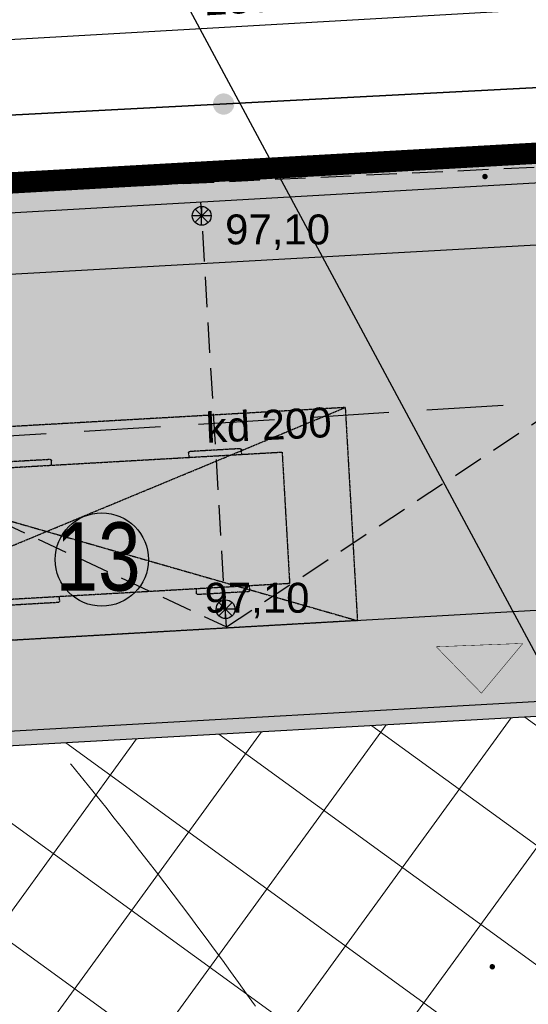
# Model space of a CAD drawing. Extents: x 7422214 to 7520672, y 5676479 to 5816239.
# Tile 31 of 42: x 7484705 to 7485538, y 5781555 to 5783169. Entities that reach past the tile are written whole.
import ezdxf
from ezdxf import colors
from ezdxf.entities.mleader import LeaderData, LeaderLine
from ezdxf.math import Vec2, Vec3

# ---------------------------------------------------------------- set-up
doc = ezdxf.new("R2010")
doc.units = 0
doc.header["$PDSIZE"] = 0.75
for name, pattern in [('( Dashed )', [0.75, 0.5, -0.25]), ('BORDER', [1.75, 0.5, -0.25, 0.5, -0.25, 0, -0.25]), ('DASHED', [0.75, 0.5, -0.25]), ('DASHED2', [0.375, 0.25, -0.125]), ('HIDDEN', [0.375, 0.25, -0.125]), ('PRZER3-1', [2, 1.5, -0.5])]:
    doc.linetypes.add(name, pattern=pattern)
doc.layers.get('0').update_dxf_attribs({"linetype": 'CONTINUOUS'})
doc.layers.get('DEFPOINTS').update_dxf_attribs({"linetype": 'CONTINUOUS'})
for name, color, linetype, lineweight in [('!!mapa dcp', 254, 'CONTINUOUS', 25), ('!IE_oświetlenie', 240, 'CONTINUOUS', 30), ('- AGP-1_WYMIARY', 230, 'CONTINUOUS', 9), ('_drogi_rzedne', 13, 'CONTINUOUS', 25), ('a_chodniki', 53, 'CONTINUOUS', 25), ('a_jezdnie', 251, 'CONTINUOUS', 0), ('E_opis', 7, 'CONTINUOUS', 0), ('s_drenaż', 5, 'CONTINUOUS', 30)]:
    doc.layers.add(name, color=color, linetype=linetype, lineweight=lineweight)
for name, color, linetype in [('!Koty wysokościowe', 6, 'CONTINUOUS'), ('!PZT-Wejścia', 1, 'CONTINUOUS'), ('!Spadki nawierzchni', 6, '( Dashed )'), ('A_krawężniki', 7, 'CONTINUOUS'), ('A_Lokalizacja obiektów', 6, 'CONTINUOUS'), ('Granica_opracowania', 12, 'DASHED'), ('Parkingi', 8, 'CONTINUOUS'), ('s_opis', 102, 'CONTINUOUS')]:
    doc.layers.add(name, color=color, linetype=linetype)
doc.layers.add('a_zieleń', color=7, linetype='CONTINUOUS', true_color=0xb7d7ad)
doc.styles.add('AGP-1', font='SIMPLEX.shx', dxfattribs={"width": 0.8})
doc.styles.add('Arial', font='arial.ttf')
doc.styles.add('Arial_4', font='arial.ttf', dxfattribs={"height": 122.941616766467})
doc.dimstyles.new('M_1_500', dxfattribs={"dimtxt": 0.8, "dimasz": 0.4, "dimexe": 0.5, "dimexo": 0.3, "dimgap": 0.2, "dimtad": 1, "dimzin": 1, "dimtxsty": 'Arial', "dimcen": 0.2, "dimadec": 4, "dimazin": 0, "dimtfac": 1, "dimtmove": 0, "dimatfit": 3, "dimldrblk": 'ARCHTICK', "dimfxl": 100, "dimfxlon": 1, "dimlwe": 0, "dimarcsym": 0})

# ---------------------------------------------------------------- blocks, each defined once
blk = doc.blocks.new('GSPWPN1')
blk.add_hatch(color=0).paths.add_polyline_path([(-0.045, 0), (-0.043467, -0.011647), (-0.038971, -0.0225), (-0.03182, -0.03182), (-0.0225, -0.038971), (-0.011647, -0.043467), (0, -0.045), (0.011647, -0.043467), (0.0225, -0.038971), (0.03182, -0.03182), (0.038971, -0.0225), (0.043467, -0.011647), (0.045, 0), (0.043467, 0.011647), (0.038971, 0.0225), (0.03182, 0.03182), (0.0225, 0.038971), (0.011647, 0.043467), (0, 0.045), (-0.011647, 0.043467), (-0.0225, 0.038971), (-0.03182, 0.03182), (-0.038971, 0.0225), (-0.043467, 0.011647)])
blk = doc.blocks.new('KOLO')
blk.add_hatch(color=0).paths.add_polyline_path([(-0.175, 0), (-0.169037, -0.045293), (-0.151554, -0.0875), (-0.123744, -0.123744), (-0.0875, -0.151554), (-0.045293, -0.169037), (0, -0.175), (0.045293, -0.169037), (0.0875, -0.151554), (0.123744, -0.123744), (0.151554, -0.0875), (0.169037, -0.045293), (0.175, 0), (0.169037, 0.045293), (0.151554, 0.0875), (0.123744, 0.123744), (0.0875, 0.151554), (0.045293, 0.169037), (0, 0.175), (-0.045293, 0.169037), (-0.0875, 0.151554), (-0.123744, 0.123744), (-0.151554, 0.0875), (-0.169037, 0.045293)])
blk = doc.blocks.new('mapa dcp')
at = {"layer": '!!mapa dcp', "color": 252, "linetype": 'Continuous', "lineweight": 18}
for points in [[(25506.26197316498, 14020.20115002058), (25971.92933121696, 5725.072631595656), (2452.199444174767, 4404.889487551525), (1974.12866634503, 14020.20115002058)], [(32419.2440605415, 2334.570512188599), (6704.294301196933, 769.9454315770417), (6703.291241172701, 790.9433565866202), (6064.929331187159, 791.0726316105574), (4149.929331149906, 1483.072631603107), (2641.929331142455, 2978.072631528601), (2452.199444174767, 4404.889487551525), (25971.92933121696, 5725.072631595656), (29525.57645021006, 5924.275450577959), (32419.2440605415, 6023.016721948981)]]:
    blk.add_lwpolyline(points, dxfattribs=at)
at = {"layer": '!!mapa dcp', "color": 252, "linetype": 'PRZER3-1', "lineweight": 18}
for points in [[(32419.2440605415, 8508.10841137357), (13561.62443514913, 7434.454507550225), (12165.55471122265, 8676.104527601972), (9690.811198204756, 8513.70897561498), (5209.100880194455, 4559.625186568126), (25971.92933121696, 5725.072631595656), (29525.57645021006, 5924.275450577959), (32419.2440605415, 6023.016721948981)], [(32419.2440605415, 8508.10841137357), (13561.62443514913, 7434.454507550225), (12165.55471122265, 8676.104527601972), (9690.811198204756, 8513.70897561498), (5209.100880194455, 4559.625186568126), (25971.92933121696, 5725.072631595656), (29525.57645021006, 5924.275450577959), (32419.2440605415, 6023.016721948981)], [(32419.2440605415, 6023.016721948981), (29525.57645021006, 5924.275450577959), (25971.92933121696, 5725.072631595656), (5209.100880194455, 4559.625186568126), (9690.811198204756, 8513.70897561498), (2271.976986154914, 8029.65631855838), (2452.199444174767, 4404.889487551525), (2641.929331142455, 2978.072631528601), (4149.929331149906, 1483.072631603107), (6064.929331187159, 791.0726316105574), (6703.291241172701, 790.9433565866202), (6704.294301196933, 769.9454315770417), (20715.36639314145, 1622.511173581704), (32419.2440605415, 2334.594174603)], [(32419.2440605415, 6023.016721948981), (29525.57645021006, 5924.275450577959), (25971.92933121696, 5725.072631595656), (5209.100880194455, 4559.625186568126), (9690.811198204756, 8513.70897561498), (2271.976986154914, 8029.65631855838), (2452.199444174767, 4404.889487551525), (2641.929331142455, 2978.072631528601), (4149.929331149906, 1483.072631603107), (6064.929331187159, 791.0726316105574), (6703.291241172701, 790.9433565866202), (6704.294301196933, 769.9454315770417), (20715.36639314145, 1622.511173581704), (32419.2440605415, 2334.594174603)]]:
    blk.add_lwpolyline(points, dxfattribs=at)
at = {"layer": '!!mapa dcp', "color": 252, "linetype": 'Continuous', "lineweight": 35}
blk.add_lwpolyline([(29568.92933119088, 5980.07263157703), (4115.929331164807, 4637.072631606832)], dxfattribs=at)
at = {"layer": '!!mapa dcp', "color": 252, "linetype": 'Continuous', "lineweight": 25, "xscale": 99.99999999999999, "yscale": 99.99999999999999, "zscale": 99.99999999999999, "rotation": 183.0203489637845}
blk.add_blockref('KOLO', (11599.7221885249, 5031.94686284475), dxfattribs=at)
blk.add_blockref('KOLO', (11599.7221885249, 5031.94686284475), dxfattribs=at)
at = {"layer": '!!mapa dcp', "color": 252, "linetype": 'Continuous', "lineweight": 5, "xscale": 100, "yscale": 100, "zscale": 100}
for p in [(12027.92933117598, 4913.07263158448), (12039.92933118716, 3617.072631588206)]:
    blk.add_blockref('GSPWPN1', p, dxfattribs=at)
blk = doc.blocks.new('*U44')
at = {"linetype": 'DASHED'}
for p, q in [((0, 0), (999.9999995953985, 1.085034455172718e-06)), ((0, 0), (0, -349.9999989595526)), ((999.9999995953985, 1.085034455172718e-06), (0, -349.9999989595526)), ((1000, -349.9999989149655), (0, 0)), ((173.6607757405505, -66.99999981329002), (173.6607757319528, -59.56244480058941)), ((175.6607757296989, -57.5624447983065), (258.4888466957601, -57.56244470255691)), ((260.4888466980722, -59.5624447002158), (260.48884670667, -66.9999997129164)), ((485.6467608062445, -66.99999945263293), (485.6467607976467, -59.56244443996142)), ((487.6467607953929, -57.56244443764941), (570.4748317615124, -57.56244434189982)), ((572.4748317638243, -59.56244433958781), (572.4748317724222, -66.99999935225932)), ((784.0269105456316, -66.99999910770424), (784.0269105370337, -59.56244409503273)), ((786.0269105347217, -57.56244409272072), (868.8549815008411, -57.56244399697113)), ((870.8549815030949, -59.56244399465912), (870.8549815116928, -66.99999900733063)), ((650.5648571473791, -66.99999926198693), (107.3999226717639, -66.99999988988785)), ((107.3999226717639, -66.99999988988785), (107.3999229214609, -282.9999998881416)), ((650.5648571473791, -66.99999926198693), (650.5648573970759, -282.9999992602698)), ((898.9823771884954, -71.0824645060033), (706.6235418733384, -71.08246472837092)), ((707.1004395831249, -81.51962336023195), (709.4470715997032, -71.03639261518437)), ((901.5339181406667, -66.99999897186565), (709.1720889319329, -66.99999919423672)), ((761.9417071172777, -81.79616979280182), (761.0614655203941, -71.08246466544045)), ((769.3667713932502, -81.79616978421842), (769.226396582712, -71.08246465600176)), ((784.0269105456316, -66.99999910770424), (870.8549815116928, -66.99999900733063)), ((880.1036489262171, -81.79616965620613), (882.5148150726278, -71.08246452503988)), ((891.0498789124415, -86.4946853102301), (905.9889918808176, -74.59637852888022)), ((694.0720011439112, -267.8999111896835), (694.0720009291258, -82.10008723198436)), ((700.4746550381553, -87.31298772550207), (696.471576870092, -86.07155251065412)), ((696.6235421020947, -268.917533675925), (696.6235418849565, -81.08246473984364)), ((700.7060076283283, -264.6316712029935), (700.706007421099, -85.36832720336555)), ((880.1036489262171, -81.79616965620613), (704.2781647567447, -81.79616985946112)), ((909.999999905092, -267.8999109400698), (909.9999996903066, -82.1000869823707)), ((916.6340063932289, -267.8999109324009), (916.6340061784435, -82.10008697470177)), ((686.7743078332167, -100.3931278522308), (656.8621529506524, -100.3931278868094)), ((694.072000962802, -111.2316527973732), (667.0364627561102, -111.2316528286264)), ((895.2037371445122, -253.1037402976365), (895.2037369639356, -96.89625765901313)), ((662.0364627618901, -116.2316528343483), (662.0364628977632, -233.768345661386)), ((107.3999227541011, -138.2256421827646), (107.3999228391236, -211.774357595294)), ((721.5312144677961, -192.1643694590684), (721.5312144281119, -157.8356288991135)), ((726.5312144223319, -152.8356288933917), (766.1572394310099, -152.8356288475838)), ((771.1572394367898, -157.8356288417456), (771.157239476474, -192.1643694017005)), ((766.157239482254, -197.1643694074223), (726.531214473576, -197.1643694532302)), ((694.072001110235, -238.7683456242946), (667.0364629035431, -238.7683456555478)), ((686.7743080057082, -249.6068705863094), (656.862153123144, -249.6068706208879)), ((700.4746552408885, -262.6870106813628), (696.4715770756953, -263.9284459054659)), ((880.1036491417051, -268.2038283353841), (704.2781649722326, -268.2038285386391)), ((707.1004397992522, -268.4803750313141), (709.4470718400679, -278.9636057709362)), ((761.9417073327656, -268.2038284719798), (761.0614657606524, -278.9175336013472)), ((769.3667716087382, -268.2038284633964), (771.2877276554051, -278.82566845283)), ((880.1036491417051, -268.2038283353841), (882.5148153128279, -278.9175334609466)), ((891.0498791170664, -263.5053126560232), (905.9889921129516, -275.4036194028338)), ((107.3999229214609, -282.9999998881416), (650.5648573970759, -282.9999992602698)), ((173.6607759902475, -282.9999998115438), (173.6607759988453, -290.4375548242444)), ((260.4888469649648, -290.4375547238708), (260.488846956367, -282.9999997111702)), ((485.6467610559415, -282.9999994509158), (485.6467610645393, -290.4375544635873)), ((572.4748320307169, -290.4375543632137), (572.474832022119, -282.9999993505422)), ((898.9823774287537, -278.9175334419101), (706.6235421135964, -278.9175336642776)), ((709.1720347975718, -282.9999991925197), (901.5339183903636, -282.9999989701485)), ((784.0269107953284, -282.9999991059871), (784.0269108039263, -290.4375541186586)), ((784.0269107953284, -282.9999991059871), (870.8549817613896, -282.9999990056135)), ((870.8549817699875, -290.437554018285), (870.8549817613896, -282.9999990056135)), ((175.6607760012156, -292.4375548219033), (258.4888469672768, -292.4375547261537)), ((487.6467610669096, -292.4375544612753), (570.4748320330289, -292.4375543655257)), ((786.0269108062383, -292.4375541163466), (868.8549817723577, -292.437554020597))]:
    blk.add_line(p, q, dxfattribs=at)
at = {"linetype": 'DASHED', "flags": 128}
blk.add_lwpolyline([(0, -349.9999989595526), (1000, -349.9999989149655), (999.9999995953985, 1.085034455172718e-06)], dxfattribs=at)
at = {"linetype": 'DASHED'}
for centre, radius, start, end in [((175.660775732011, -59.5624447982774), 1.999999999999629, 90.00000006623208, 180.0000000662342), ((258.4888466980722, -59.56244470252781), 1.999999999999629, 6.623416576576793e-08, 90.00000006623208), ((487.6467607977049, -59.56244443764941), 1.999999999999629, 90.00000006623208, 180.0000000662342), ((570.4748317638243, -59.56244434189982), 1.999999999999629, 6.623416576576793e-08, 90.00000006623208), ((786.0269105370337, -59.56244409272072), 1.999999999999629, 90.00000006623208, 180.0000000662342), ((868.8549815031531, -59.56244399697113), 1.999999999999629, 6.623416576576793e-08, 90.00000006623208), ((709.1720889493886, -82.1000872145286), 15.10008802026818, 90.00000006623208, 180.0000000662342), ((706.6235418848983, -81.08246472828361), 9.999999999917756, 90.00000006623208, 180.0000000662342), ((898.9823772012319, -82.10008699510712), 11.01762248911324, 6.623416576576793e-08, 90.00000006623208), ((901.5339181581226, -82.10008699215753), 15.10008802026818, 6.623416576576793e-08, 90.00000006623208), ((704.278164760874, -85.36832719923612), 3.572157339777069, 90.00000006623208, 180.0000000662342), ((880.1036489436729, -96.8962576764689), 15.10008802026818, 6.623416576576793e-08, 90.00000006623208), ((667.0364627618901, -116.2316528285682), 4.999999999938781, 90.00000006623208, 180.0000000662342), ((726.5312144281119, -157.8356288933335), 4.999999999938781, 90.00000006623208, 180.0000000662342), ((766.1572394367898, -157.8356288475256), 4.999999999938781, 6.623416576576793e-08, 90.00000006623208), ((726.5312144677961, -192.1643694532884), 4.999999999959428, 180.0000000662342, 270.0000000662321), ((766.157239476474, -192.1643694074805), 4.999999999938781, 270.0000000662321, 6.623416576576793e-08), ((667.0364628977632, -233.768345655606), 4.999999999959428, 180.0000000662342, 270.0000000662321), ((880.1036491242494, -253.1037403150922), 15.10008802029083, 270.0000000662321, 6.623416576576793e-08), ((709.1720891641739, -267.8999111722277), 15.10008802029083, 180.0000000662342, 270.0000000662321), ((706.6235421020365, -268.917533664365), 9.999999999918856, 180.0000000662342, 270.0000000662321), ((704.2781649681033, -264.6316711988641), 3.572157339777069, 180.0000000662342, 270.0000000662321), ((898.9823774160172, -267.8999109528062), 11.01762248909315, 270.0000000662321, 6.623416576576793e-08), ((901.5339183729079, -267.8999109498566), 15.10008802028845, 270.0000000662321, 6.623416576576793e-08), ((175.6607759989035, -290.4375548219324), 1.999999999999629, 180.0000000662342, 270.0000000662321), ((258.4888469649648, -290.4375547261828), 1.999999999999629, 270.0000000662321, 6.623416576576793e-08), ((487.6467610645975, -290.4375544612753), 1.999999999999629, 180.0000000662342, 270.0000000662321), ((570.4748320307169, -290.4375543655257), 1.999999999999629, 270.0000000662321, 6.623416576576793e-08), ((786.0269108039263, -290.4375541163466), 1.999999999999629, 180.0000000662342, 270.0000000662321), ((868.8549817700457, -290.437554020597), 1.999999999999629, 270.0000000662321, 6.623416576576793e-08)]:
    blk.add_arc(centre, radius, start, end, dxfattribs=at)
blk = doc.blocks.new('A$C0F4D7888')
at = {"layer": '!Spadki nawierzchni', "linetype": 'Continuous', "ltscale": 100}
for p, q in [((0.2567645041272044, -0.001331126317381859), (-0.2567645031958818, 0.001331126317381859)), ((-0.1825011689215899, -0.1806186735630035), (0.182501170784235, 0.180618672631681)), ((-0.180618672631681, 0.1825011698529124), (0.1806186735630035, -0.182501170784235)), ((-0.001331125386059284, -0.2567645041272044), (0.001331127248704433, 0.2567645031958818))]:
    blk.add_line(p, q, dxfattribs=at)
blk.add_circle((9.313225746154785e-10, 0), 0.2567679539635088, dxfattribs=at)
blk = doc.blocks.new('*D55')
at = {"layer": '- AGP-1_WYMIARY', "color": 0, "linetype": 'DASHED2', "lineweight": 0, "transparency": 16777216}
for p, q in [((7485876.052430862, 5783104.859638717), (7485867.499473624, 5783254.615596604)), ((7484307.674388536, 5783015.285437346), (7484299.121431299, 5783165.041395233))]:
    blk.add_line(p, q, dxfattribs=at)
at = {"layer": '- AGP-1_WYMIARY', "color": 0, "lineweight": -2, "transparency": 16777216}
blk.add_line((7484341.907339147, 5783117.403531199), (7485830.415537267, 5783202.416155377), dxfattribs=at)
at = {"layer": '- AGP-1_WYMIARY', "color": 0, "transparency": 16777216}
for points in [[(7485830.035405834, 5783209.071975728), (7485830.7956687, 5783195.760335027), (7485870.35045937, 5783204.696943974)], [(7484341.527207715, 5783124.05935155), (7484342.28747058, 5783110.74771085), (7484301.972417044, 5783115.122742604)]]:
    blk.add_solid(points, dxfattribs=at)
at = {"layer": 'DEFPOINTS', "color": 0, "transparency": 16777216}
for p in [(7485870.35045937, 5783204.696943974), (7485934.944882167, 5782073.696356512), (7484366.566839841, 5781984.122155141)]:
    blk.add_point(p, dxfattribs=at)
at = {"layer": '- AGP-1_WYMIARY', "color": 0, "transparency": 16777216, "insert": (7485083.565407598, 5783205.364419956), "char_height": 50, "attachment_point": 5, "rotation": 3.2687619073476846, "style": 'Arial'}
blk.add_mtext('1571', dxfattribs=at)
blk = doc.blocks.new('_ARCHTICK')
at = {"color": 0, "linetype": 'ByBlock', "const_width": 0.15}
blk.add_lwpolyline([(-0.5, -0.5), (0.5, 0.5)], dxfattribs=at)
blk = doc.blocks.new('_None')

msp = doc.modelspace()

# ---------------------------------------------------------------- hatches: boundary and pattern name
at = {"layer": '!PZT-Wejścia'}
msp.add_hatch(color=5, dxfattribs=at).paths.add_polyline_path([(7485461.515693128, 5782065.023445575), (7485529.449169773, 5782146.57728694), (7485387.490813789, 5782141.091201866)])
at = {"linetype": 'Continuous'}
h = msp.add_hatch(color=0, dxfattribs=at)
h.dxf.hatch_style = 1
h.paths.add_polyline_path([(7486006.115477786, 5780824.009611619), (7485935.204077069, 5782072.700278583), (7484366.566735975, 5781984.123968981), (7484437.479359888, 5780735.431515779)])
h.paths.add_polyline_path([(7484460.048995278, 5780760.771549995), (7484391.899553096, 5781961.535245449), (7485912.624873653, 5782047.363894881), (7485980.773183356, 5780846.601903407)], flags=16)
at = {"layer": 'a_chodniki'}
h = msp.add_hatch(color=256, dxfattribs=at)
h.dxf.hatch_style = 1
h.paths.add_polyline_path([(7486087.620156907, 5782031.095289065, 0.4142135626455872), (7485876.55018905, 5782219.375582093), (7484257.184882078, 5782126.96344996, 0.4142135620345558), (7483974.764442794, 5781810.358498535), (7484028.986246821, 5780860.213662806, 0.4142059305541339), (7484345.583393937, 5780577.792777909), (7485964.953710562, 5780670.162861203, 0.4142211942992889), (7486153.239206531, 5780881.233125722)])
h.paths.add_polyline_path([(7484366.566736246, 5781984.123968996), (7485935.016108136, 5782072.449242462), (7486006.30344672, 5780824.260647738), (7484437.855297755, 5780735.93358802)], flags=16)
at = {"layer": 'a_jezdnie'}
h = msp.add_hatch(color=254, dxfattribs=at)
h.paths.add_polyline_path([(7486924.143068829, 5780536.30748451, -0.4142159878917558), (7487018.284027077, 5780641.842528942), (7487417.63182056, 5780664.628802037), (7487397.124038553, 5781024.044203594), (7487117.578726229, 5781008.093706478, -1), (7487110.742798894, 5781127.898840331), (7487390.28532128, 5781143.849178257), (7487298.558933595, 5782751.237459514), (7486799.371384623, 5782722.75108122, -0.1672661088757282), (7486582.90885303, 5782810.209651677, 0.1927163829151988), (7486186.10520306, 5782938.163971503), (7480792.898252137, 5782630.43597179), (7480807.042938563, 5782380.783050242, -0.4165287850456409), (7480712.946582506, 5782274.429946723), (7480312.95054518, 5782251.767209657), (7480355.181411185, 5781502.957092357), (7480773.052331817, 5781526.632573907, -0.4207462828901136), (7480859.738844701, 5781431.434717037), (7480872.949644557, 5781200.615105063, -0.05385747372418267), (7480873.911018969, 5781181.296638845), (7480925.554570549, 5780280.897583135, 0.4141503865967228), (7481876.084164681, 5779434.644632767), (7483418.713717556, 5779524.004523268, 0.09766299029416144), (7484036.946689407, 5779697.695653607, -0.08805024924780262), (7484872.886943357, 5779995.482598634, -0.0676291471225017), (7485556.291283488, 5780017.02646115, -0.0655242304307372), (7485746.029620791, 5779957.005832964, -0.3351657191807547), (7486177.516931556, 5779136.260944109), (7487075.838828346, 5779190.950288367, -0.1100482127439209), (7486980.550838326, 5779547.859805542)])
h.paths.add_polyline_path([(7486153.239206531, 5780881.233125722), (7486087.620156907, 5782031.095289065, 0.4142135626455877), (7485876.55018905, 5782219.375582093), (7484257.184882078, 5782126.96344996, 0.4142135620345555), (7483974.764442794, 5781810.358498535), (7484028.986246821, 5780860.213662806, 0.4142059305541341), (7484345.583393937, 5780577.792777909), (7485964.953710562, 5780670.162861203, 0.4142211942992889)], flags=16)
h = msp.add_hatch(dxfattribs=at)
h.set_pattern_fill('ANSI37', color=256, scale=50, angle=8.999999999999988, style=0)
h.set_pattern_definition([(53.99999999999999, (0, 0), (-128.4314478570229, 93.31090880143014), []), (144, (0, 0), (-93.31090880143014, -128.4314478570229), [])])
h.paths.add_polyline_path([(7485912.427382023, 5782047.116468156), (7484391.899553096, 5781961.535245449), (7484460.443978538, 5780761.266403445), (7485980.970674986, 5780846.849330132)])
h.paths.add_polyline_path([(7484861.672769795, 5781183.287969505, -1), (7484708.681195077, 5781183.287969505, -1)], flags=16)
h.paths.add_polyline_path([(7485542.926912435, 5781526.272146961), (7485767.128822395, 5781526.272146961), (7485767.128822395, 5781938.414029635), (7485542.926912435, 5781938.414029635)], flags=24)
h.paths.add_polyline_path([(7484714.28331561, 5781068.00749328), (7484839.897503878, 5781068.00749328), (7484839.897503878, 5781298.806947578), (7484714.28331561, 5781298.806947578)], flags=24)
at = {"layer": 'a_zieleń', "linetype": 'Continuous'}
h = msp.add_hatch(color=256, dxfattribs=at)
h.dxf.hatch_style = 1
h.paths.add_polyline_path([(7477680.777441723, 5782007.099661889), (7477436.275744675, 5781976.228749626), (7477436.715129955, 5781976.284214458), (7477680.338056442, 5782007.044197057)], flags=16)
h.paths.add_polyline_path([(7476639.242307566, 5781875.596650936), (7476883.30377683, 5781906.418772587)], flags=16)
h.paths.add_polyline_path([(7476171.35269683, 5781919.759077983), (7476183.37563255, 5781824.514923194)], flags=16)
h.paths.add_polyline_path([(7476291.192330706, 5781013.553605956), (7476279.169394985, 5781108.797760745), (7476523.23086425, 5781139.619882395), (7476535.253799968, 5781044.375727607)], flags=16)
edge = h.paths.add_edge_path()
edge.add_line((7485785.852396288, 5779936.897856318), (7485814.03575257, 5779395.183148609))
edge.add_line((7485814.03575257, 5779395.183148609), (7485819.580362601, 5779288.609723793))
edge.add_line((7485819.580362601, 5779288.609723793), (7484756.85146712, 5779313.536060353))
edge.add_line((7484756.85146712, 5779313.536060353), (7484756.310027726, 5779323.932465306))
edge.add_line((7484756.310027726, 5779323.932465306), (7484744.600318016, 5779543.103408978))
edge.add_line((7484744.600318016, 5779543.103408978), (7484723.266985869, 5779964.077880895))
edge.add_arc((7484728.195007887, 5779864.133466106), 100.0658355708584, 92.8228327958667, 101.1410456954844)
edge.add_arc((7485293.864584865, 5777491.515392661), 2539.108886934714, 103.3204857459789, 119.6649261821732)
edge.add_arc((7485278.673142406, 5777530.512493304), 2497.711752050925, 119.8048639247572, 119.8113334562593)
edge.add_arc((7483294.397862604, 5781153.600471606), 1634.33163736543, 274.3624333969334, 297.0227378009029, ccw=False)
edge.add_line((7483418.713761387, 5779524.003755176), (7481876.08420852, 5779434.643864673))
edge.add_arc((7481824.037165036, 5780333.137662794), 899.999999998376, 210.550831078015, 273.3152673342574, ccw=False)
edge.add_line((7481048.97647114, 5779875.665345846), (7480668.710621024, 5779854.120469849))
edge.add_line((7480668.710621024, 5779854.120469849), (7480653.437615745, 5780123.688152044))
edge.add_line((7480653.437615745, 5780123.688152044), (7480637.201280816, 5780410.227149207))
edge.add_line((7480637.201280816, 5780410.227149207), (7480917.27872883, 5780426.095610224))
edge.add_line((7480917.27872883, 5780426.095610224), (7480898.439781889, 5780754.155174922))
edge.add_line((7480898.439781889, 5780754.155174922), (7480618.726132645, 5780738.307325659))
edge.add_line((7480618.726132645, 5780738.307325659), (7480602.489797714, 5781024.846322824))
edge.add_line((7480602.489797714, 5781024.846322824), (7480881.985877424, 5781040.681845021))
edge.add_line((7480881.985877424, 5781040.681845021), (7480859.738888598, 5781431.433950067))
edge.add_line((7480859.738888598, 5781431.433950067), (7480260.716565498, 5781397.494900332))
edge.add_line((7480260.716565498, 5781397.494900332), (7480128.650666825, 5781390.544063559))
edge.add_line((7480128.650666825, 5781390.544063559), (7480169.47195931, 5780605.046956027))
edge.add_line((7480169.47195931, 5780605.046956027), (7478772.982661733, 5780531.547519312))
edge.add_line((7478772.982661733, 5780531.547519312), (7478699.289944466, 5781931.815166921))
edge.add_line((7478699.289944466, 5781931.815166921), (7480095.779242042, 5782005.314603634))
edge.add_line((7480095.779242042, 5782005.314603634), (7480122.862612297, 5781490.730568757))
edge.add_line((7480122.862612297, 5781490.730568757), (7480251.402669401, 5781497.391023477))
edge.add_line((7480251.402669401, 5781497.391023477), (7480224.76120132, 5782011.615399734))
edge.add_line((7480224.76120132, 5782011.615399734), (7480224.03396116, 5782011.665426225))
edge.add_line((7480224.03396116, 5782011.665426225), (7480217.397012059, 5782128.824328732))
edge.add_line((7480217.397012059, 5782128.824328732), (7480152.158922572, 5782125.101959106))
edge.add_line((7480152.158922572, 5782125.101959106), (7480125.805785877, 5782592.372463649))
edge.add_line((7480125.805785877, 5782592.372463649), (7480792.898506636, 5782630.431048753))
edge.add_line((7480792.898506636, 5782630.431048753), (7480792.89829597, 5782630.435203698))
edge.add_line((7480792.89829597, 5782630.435203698), (7486186.105246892, 5782938.163203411))
edge.add_arc((7486224.683935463, 5782378.552883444), 560.9385219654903, 50.36381128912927, 93.94364481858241, ccw=False)
edge.add_line((7486582.512524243, 5782810.537520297), (7487462.089006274, 5782860.738507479))
edge.add_line((7487462.089006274, 5782860.738507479), (7487481.728458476, 5782511.283649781))
edge.add_line((7487481.728458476, 5782511.283649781), (7487662.035099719, 5782521.573213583))
edge.add_line((7487662.035099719, 5782521.573213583), (7487693.561431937, 5781975.482313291))
edge.add_line((7487693.561431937, 5781975.482313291), (7487513.254785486, 5781965.192840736))
edge.add_line((7487513.254785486, 5781965.192840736), (7487443.803655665, 5781961.229542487))
edge.add_line((7487443.803655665, 5781961.229542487), (7487524.06128596, 5780570.738432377))
edge.add_line((7487524.06128596, 5780570.738432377), (7486924.154461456, 5780536.107848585))
edge.add_line((7486924.154461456, 5780536.107848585), (7486980.550882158, 5779547.859037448))
edge.add_arc((7487978.926525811, 5779604.833366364), 999.999999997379, 183.2661572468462, 199.3986878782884)
edge.add_arc((7487978.926525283, 5779604.833366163), 999.9999994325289, 199.3986878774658, 204.2310975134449)
edge.add_line((7487067.02903133, 5779194.415336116), (7487988.403636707, 5779250.480455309))
edge.add_line((7487988.403636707, 5779250.480455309), (7489015.232255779, 5779308.921618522))
edge.add_line((7489015.232255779, 5779308.921618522), (7488792.547294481, 5783133.767877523))
edge.add_line((7488792.547294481, 5783133.767877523), (7475891.643663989, 5782404.079996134))
edge.add_line((7475891.643663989, 5782404.079996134), (7476081.373550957, 5780977.263140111))
edge.add_line((7476081.373550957, 5780977.263140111), (7477590.898264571, 5779482.665618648))
edge.add_line((7477590.898264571, 5779482.665618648), (7479429.420329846, 5778791.426336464))
edge.add_line((7479429.420329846, 5778791.426336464), (7480142.735460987, 5778790.133865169))
edge.add_line((7480142.735460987, 5778790.133865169), (7480143.738521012, 5778769.13594016))
edge.add_line((7480143.738521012, 5778769.13594016), (7486177.969089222, 5779136.288455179))
edge.add_arc((7485333.357210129, 5779254.314213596), 852.818448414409, 352.0450209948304, 362.5677635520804)
edge.add_arc((7485381.26285437, 5779254.318300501), 804.9635717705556, 2.720236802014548, 3.224784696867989)
edge.add_arc((7485419.546574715, 5779263.889350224), 766.2378248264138, 2.671265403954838, 61.44138201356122)

# ---------------------------------------------------------------- linework, layer by layer
at = {"layer": '!IE_oświetlenie', "linetype": '( Dashed )', "ltscale": 100}
msp.add_line((7484149.508158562, 5782862.021209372), (7486081.96524605, 5782952.750134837), dxfattribs=at)
at = {"layer": '!PZT-Wejścia', "color": 5, "const_width": 0.75}
msp.add_lwpolyline([(7485529.449169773, 5782146.57728694), (7485387.490813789, 5782141.091201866), (7485461.515693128, 5782065.023445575), (7485529.449169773, 5782146.57728694)], dxfattribs=at)
at = {"layer": '!Spadki nawierzchni', "ltscale": 100}
for p, q in [((7485043.597361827, 5782173.696466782), (7486199.358443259, 5782938.920180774)), ((7485043.597361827, 5782173.696466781), (7485002.032844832, 5782870.602644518)), ((7483716.13600703, 5782793.593772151), (7485043.597361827, 5782173.696466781))]:
    msp.add_line(p, q, dxfattribs=at)
at = {"layer": '- AGP-1_WYMIARY', "color": 8, "linetype": 'BORDER', "ltscale": 1000}
msp.add_circle((7478973.486263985, 5777212.077252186), 7500, dxfattribs=at)
msp.add_lwpolyline([(7484345.583393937, 5780577.792777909), (7485964.95371061, 5780670.162861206, 0.4142211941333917), (7486153.239206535, 5780881.233125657), (7486087.620156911, 5782031.095289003, 0.414213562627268), (7485876.550189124, 5782219.375582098), (7484257.184882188, 5782126.963449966, 0.414213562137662), (7483974.764442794, 5781810.35849854), (7484028.986246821, 5780860.213662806, 0.4142059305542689)], format="xyb", close=True)
at = {"color": 0, "linetype": 'Continuous'}
msp.add_lwpolyline([(7484366.566839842, 5781984.12215514), (7484437.855297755, 5780735.93358802), (7486006.30344672, 5780824.260647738), (7485935.016108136, 5782072.449242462), (7484366.566735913, 5781984.123968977)], dxfattribs=at)
msp.add_lwpolyline([(7484391.899553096, 5781961.535245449), (7484460.443978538, 5780761.266403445), (7485980.970674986, 5780846.849330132), (7485912.427382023, 5782047.116468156)], close=True, dxfattribs=at)
at = {"layer": 'A_krawężniki'}
msp.add_lwpolyline([(7480807.042938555, 5782380.783050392), (7480792.89825214, 5782630.435971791), (7486199.358443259, 5782938.920180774, -0.1911810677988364), (7486590.510878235, 5782803.786113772, 0.1601434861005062), (7486799.371384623, 5782722.751081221), (7487298.558933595, 5782751.237459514), (7487390.285365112, 5781143.848410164), (7486891.100097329, 5781115.36553879), (7486897.936024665, 5780995.560404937), (7487397.124082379, 5781024.043435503), (7487417.63182056, 5780664.628802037), (7487018.284027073, 5780641.842529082, 0.4142159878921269), (7486924.14306882, 5780536.307484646), (7486980.550962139, 5779547.857635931, 0.1077962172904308), (7487075.867770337, 5779190.894101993)], format="xyb", dxfattribs=at)
at = {"layer": 'A_Lokalizacja obiektów', "color": 7}
msp.add_circle((7484839.52143262, 5782284.036001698), 76.49578735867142, dxfattribs=at)
at = {"layer": 'Granica_opracowania', "ltscale": 300, "const_width": 35}
msp.add_lwpolyline([(7486049.120457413, 5779131.997163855), (7487833.655411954, 5779241.649434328), (7489015.232255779, 5779308.921618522), (7488792.547294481, 5783133.767877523), (7475891.643663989, 5782404.079996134), (7476081.373550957, 5780977.263140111), (7477590.898264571, 5779482.665618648), (7479429.000000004, 5778790.263140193), (7480142.735460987, 5778790.133865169), (7480143.738521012, 5778769.13594016), (7485849.496800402, 5779119.731118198), (7485944.868689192, 5777535.831955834), (7486144.62879262, 5777545.831952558), (7486049.120457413, 5779131.997163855)], dxfattribs=at)
at = {"layer": 's_drenaż', "color": 5}
msp.add_lwpolyline([(7482580.902620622, 5782634.483448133), (7488667.687266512, 5782974.106363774)], dxfattribs=at)
at = {"layer": 's_drenaż', "color": 8, "linetype": 'HIDDEN', "ltscale": 500}
msp.add_lwpolyline([(7482939.294209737, 5782379.627825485), (7488681.136666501, 5782733.070087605)], dxfattribs=at)

# ---------------------------------------------------------------- block references
msp.add_blockref('mapa dcp', (7473439.444219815, 5777999.190508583))
at = {"layer": '_drogi_rzedne', "xscale": 60, "yscale": 60, "zscale": 60}
for p in [(7485003.185290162, 5782847.828367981), (7485042.319147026, 5782202.665811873)]:
    msp.add_blockref('A$C0F4D7888', p, dxfattribs=at)
at = {"layer": 'Parkingi', "xscale": -1, "rotation": 3.266149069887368}
msp.add_blockref('*U44', (7485238.387167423, 5782533.391193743), dxfattribs=at)

# ---------------------------------------------------------------- texts
at = {"layer": '!Koty wysokościowe', "char_height": 49.17664670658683, "width": 516.6675991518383, "attachment_point": 1, "line_spacing_factor": 0.9385317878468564, "style": 'Arial_4'}
for insert in [(7484943.21642495, 5782850.035004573), (7484909.548975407, 5782246.060884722)]:
    msp.add_mtext('\\pxi-3,l5,t5;97,10', dxfattribs=dict(at, insert=insert))
at = {"layer": 'A_Lokalizacja obiektów', "color": 7, "insert": (7484684.347301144, 5782345.060190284), "char_height": 112, "width": 298.2674235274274, "attachment_point": 1, "style": 'AGP-1'}
msp.add_mtext('\\pxqc;{\\fArial|b0|i0|c238|p34;13}', dxfattribs=at)
at = {"layer": 's_opis', "insert": (7484910.608403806, 5782519.891454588), "char_height": 49.17664670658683, "width": 516.6675991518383, "attachment_point": 1, "rotation": 2.6999999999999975, "line_spacing_factor": 0.9385317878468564, "style": 'Arial_4'}
msp.add_mtext('\\pxi-3,l5t5;kd 200', dxfattribs=at)

# ---------------------------------------------------------------- dimensions: what is measured, and where the dimension line sits
at = {"layer": '- AGP-1_WYMIARY', "color": 1}
dim = msp.add_aligned_dim(p1=(7484366.566839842, 5781984.12215514), p2=(7485934.944882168, 5782073.696356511), distance=1132.8436645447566, dimstyle='M_1_500', override={"dimtxt": 50, "dimasz": 40, "dimexe": 50, "dimexo": 30, "dimgap": 20, "dimdec": 0}, dxfattribs=at)
dim.commit()
dim.dimension.update_dxf_attribs({"geometry": '*D55', "text_midpoint": (7485083.565407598, 5783205.364419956)})

# ---------------------------------------------------------------- leaders
at = {"layer": 'E_opis'}
ml = msp.add_multileader_mtext('Standard', dxfattribs=at)
ml.set_content('Szafka przełacznika zasilania\\Pwyłącznik PPOŻ/ zasilanie z agregatu', color=256, style='Arial')
ml.set_leader_properties(linetype='CONTINUOUS')
ml.set_arrow_properties(name='NONE')
ml.build(insert=Vec2(0, 0))
ml.multileader.update_dxf_attribs({"text_left_attachment_type": 6, "text_right_attachment_type": 6, "dogleg_length": 50})
ctx = ml.context
ctx.base_point, ctx.char_height, ctx.plane_origin = Vec3(7483331.997271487, 5783561.336971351), 60, Vec3(7484290.306515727, 5781438.432493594)
ctx.left_attachment, ctx.right_attachment, ctx.text_align_type = 6, 6, 2
notes = []
notes.append((ctx, [(0, (1, 1, 0), (7484782, 5783561.336971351), (-1, 0), 50, [(0, [(7485585, 5782065)], 0, [])])]))
ctx.mtext.insert, ctx.mtext.alignment, ctx.mtext.flow_direction = Vec3(7484730, 5783640), 3, 5
for ctx, leaders in notes:
    for number, flags, end, landing, length, lines in leaders:
        leader = LeaderData()
        leader.index, (leader.has_last_leader_line, leader.has_dogleg_vector, leader.attachment_direction) = number, flags
        leader.last_leader_point, leader.dogleg_vector, leader.dogleg_length = Vec3(end), Vec3(landing), length
        for number, points, colour, breaks in lines:
            line = LeaderLine()
            line.index, line.vertices, line.color, line.breaks = number, Vec3.list(points), colors.encode_raw_color(colour), breaks
            leader.lines.append(line)
        ctx.leaders.append(leader)

doc.saveas('drawing.dxf')
